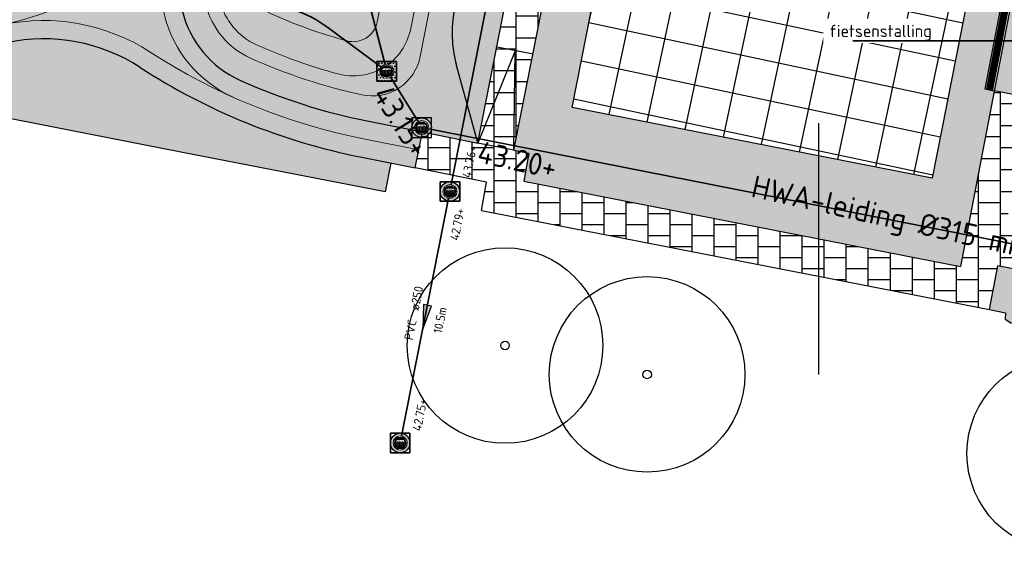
# Model space of a CAD drawing. Header units: metres. Extents: x 186340 to 190086, y 444329 to 445139.
# Tile 3 of 62: x 186425 to 186466, y 444412 to 444433. Entities that reach past the tile are written whole.
import ezdxf
from ezdxf import colors
from ezdxf.entities.mleader import LeaderData, LeaderLine
from ezdxf.enums import TextEntityAlignment as Align
from ezdxf.lldxf.tags import DXFTag
from ezdxf.math import Vec2, Vec3

# ---------------------------------------------------------------- set-up
doc = ezdxf.new("R2010")
doc.units = ezdxf.units.M
doc.set_wipeout_variables(frame=1)
doc.linetypes.add('AM-AS', pattern=[16, 10, -2, 2, -2])
doc.layers.get('0').update_dxf_attribs({"lineweight": 25})
doc.layers.add('B-WE-GR-BOOM-S', color=253, linetype='Continuous', lineweight=25, transparency=0.25)
doc.layers.add('N-WE-AM-AS_WEG-G', color=10, linetype='AM-AS', lineweight=5, plot=False)
for name, color, linetype, lineweight in [('N-WE-AM-CONSTRUCTIELIJN-G', 30, 'Continuous', 25), ('N-WE-GW-TALUD_KRUIN-G', 90, 'Continuous', 18), ('N-WE-GW-TALUD_TEEN-G', 90, 'Continuous', 18), ('N-WE-RI-DRAINAGE_DRAIN-G', 90, 'PR_DR_LINE', 35), ('N-WE-RI-DWA_RIOOLLEIDING-G', 20, 'PR_VWA_LINE', 35), ('N-WE-RI-DWA_RIOOLPUT-S', 20, 'Continuous', 25), ('N-WE-RI-DWA_RIOOLPUT_INSPECTIEPUT_BETON-S', 20, 'Continuous', 25), ('N-WE-RI-DWA_STROOMRICHTING-S', 20, 'Continuous', 25), ('N-WE-RI-HWA-G', 150, 'PR_HWA_LINE', 35), ('N-WE-RI-HWA_BOB-S', 150, 'Continuous', 25), ('N-WE-RI-HWA_RIOOLPUT-S', 150, 'Continuous', 25), ('N-WE-RI-HWA_RIOOLPUT_INSPECTIEPUT_BETON-S', 150, 'Continuous', 25), ('N-WE-RI-ITR_RIOOLPUT-S', 50, 'Continuous', 25), ('N-WE-RI-ITR_RIOOLPUT_INSPECTIEPUT_BETON-S', 50, 'Continuous', 25), ('N-WE-RI-PUTDEKSEL-S', 251, 'Continuous', 5), ('N-WE-VH-VERHARDING_STELCONPLATEN-V', 8, 'Continuous', 25), ('X-XX-AL-T35', 50, 'Continuous', 35)]:
    doc.layers.add(name, color=color, linetype=linetype, lineweight=lineweight)
for name, color, linetype, lineweight, true_color in [('N-WE-GR-GROEN-V', 7, 'Continuous', 25, 0xd2e4d4), ('N-WE-RIO-WADI-V', 7, 'Continuous', 18, 0x79ddfc), ('N-WE-VH-VERHARDING_FIETSPARKEREN-V', 7, 'Continuous', 25, 0xebd5c1), ('N-WE-VH-VERHARDING_TROTTOIR-V', 7, 'Continuous', 25, 0xb2b2ae), ('N-WE-VH-VERHARDING_TROTTOIR_HALFVERHARDING-V', 7, 'Continuous', 25, 0xa57c00)]:
    doc.layers.add(name, color=color, linetype=linetype, lineweight=lineweight, true_color=true_color)
doc.styles.add('NLCS-ISO', font='NLCS-ISO.ttf')
doc.styles.add('NLCS-ISO-ANNOTATIEF-T18', font='NLCS-ISO.ttf', dxfattribs={"height": 1.8})
doc.styles.add('NLCS-ISO-M200-T25', font='NLCS-ISO.ttf', dxfattribs={"height": 0.5})
doc.styles.get("Standard").update_dxf_attribs({"font": 'NLCS-ISO.ttf'})
tags = doc.linetypes.add('PR_DR_LINE', pattern='A,2,-2,2,-2,2,-2,2,-2,2,-2,["DR",NLCS-ISO,S=2,R=0,X=-0.4,Y=-1],-5', length=25).pattern_tags.tags
tags[22] = DXFTag(74, 10)
tags = doc.linetypes.add('PR_HWA_LINE', pattern='A,2,-2,2,-2,2,-2,2,-2,2,-2,["HWA",NLCS-ISO,S=2,R=0,X=-1,Y=-1],-6', length=26).pattern_tags.tags
tags[22] = DXFTag(74, 10)
tags = doc.linetypes.add('PR_VWA_LINE', pattern='A,2,-2,2,-2,2,-2,2,-2,2,-2,["VWA",NLCS-ISO,S=2,R=0,X=-1,Y=-1],-6', length=26).pattern_tags.tags
tags[22] = DXFTag(74, 10)
pattern_1 = [(0, (0, 0), (0.9, 0.45), [0.9, -0.9]), (90, (0, 0), (-0.9, 6e-17), [])]

# ---------------------------------------------------------------- blocks, each defined once
blk = doc.blocks.new('*U4')
for radius in [4, 0.175]:
    blk.add_circle((0, 0), radius)
blk = doc.blocks.new('SRI-PUT_INSPECTIE_ROND_SO')
blk.add_wipeout([(-0.006, 0.358), (0.054, 0.354), (0.11, 0.341), (0.159, 0.321), (0.191, 0.303), (0.228, 0.276), (0.267, 0.239), (0.291, 0.209), (0.311, 0.177), (0.34, 0.113), (0.353, 0.063), (0.358, 0.006), (0.356, -0.039), (0.344, -0.101), (0.326, -0.149), (0.308, -0.183), (0.288, -0.213), (0.256, -0.251), (0.22, -0.283), (0.173, -0.314), (0.136, -0.332), (0.112, -0.34), (0.078, -0.35), (0.036, -0.357), (0.01, -0.358), (-0.028, -0.357), (-0.079, -0.35), (-0.126, -0.336), (-0.171, -0.316), (-0.21, -0.291), (-0.255, -0.252), (-0.28, -0.224), (-0.307, -0.186), (-0.322, -0.158), (-0.342, -0.108), (-0.354, -0.061), (-0.358, -0.022), (-0.356, 0.049), (-0.351, 0.077), (-0.335, 0.128), (-0.323, 0.155), (-0.299, 0.198), (-0.264, 0.243), (-0.229, 0.276), (-0.182, 0.309), (-0.141, 0.33), (-0.107, 0.342), (-0.058, 0.354)])
for points in [[(-0.261, 0.035), (0.261, 0.035)], [(-0.246, 0.096), (-0.246, -0.096)], [(-0.197, 0.175), (0.197, 0.175)], [(-0.176, 0.197), (-0.176, 0.175)], [(-0.176, 0.035), (-0.176, -0.197)], [(-0.106, 0.241), (-0.106, 0.175)], [(-0.106, 0.035), (-0.106, -0.242)], [(-0.097, 0.245), (0.097, 0.245)], [(-0.036, 0.261), (-0.036, 0.245)], [(-0.036, 0.035), (-0.036, -0.175)], [(0.034, 0.261), (0.034, 0.245)], [(0.034, 0.035), (0.034, -0.175)], [(0.104, 0.242), (0.104, 0.175)], [(0.104, 0.035), (0.104, -0.242)], [(0.174, 0.197), (0.174, 0.175)], [(0.174, 0.035), (0.174, -0.197)], [(0.244, 0.098), (0.244, -0.098)], [(-0.261, -0.035), (0.261, -0.035)], [(-0.242, -0.105), (0.241, -0.105)], [(-0.197, -0.175), (0.197, -0.175)], [(-0.097, -0.245), (0.097, -0.245)], [(-0.036, -0.245), (-0.036, -0.261)], [(0.034, -0.245), (0.034, -0.261)]]:
    blk.add_lwpolyline(points)
for points in [[(-0.068, 0.225), (0.067, 0.225), (0.067, 0.195), (-0.068, 0.195)], [(-0.038, 0.202), (-0.01, 0.202), (-0.01, 0.218), (-0.038, 0.218)], [(0.037, 0.202), (0.009, 0.202), (0.009, 0.218), (0.037, 0.218)], [(-0.068, -0.195), (0.067, -0.195), (0.067, -0.225), (-0.068, -0.225)], [(-0.038, -0.218), (-0.01, -0.218), (-0.01, -0.202), (-0.038, -0.202)], [(0.037, -0.218), (0.009, -0.218), (0.009, -0.202), (0.037, -0.202)]]:
    blk.add_lwpolyline(points, close=True)
for radius in [0.359, 0.299, 0.264]:
    blk.add_circle((0, 0), radius)
blk.add_text('PROVIEL', height=0.07).set_placement((0, 0.103), align=Align.MIDDLE_CENTER)
blk = doc.blocks.new('N-SRI-PUT_ITR-SO')
at = {"layer": 'N-WE-RI-ITR_RIOOLPUT_INSPECTIEPUT_BETON-S', "lineweight": -3}
h = blk.add_hatch(dxfattribs=at)
h.set_pattern_fill('DOTS', color=256, scale=0.09375, style=0)
h.set_pattern_definition([(0, (-0.5, -0.50004), (0.074414, 0.148828), [0, -0.148828])])
h.paths.add_polyline_path([(0.5, -0.5), (0.5, 0.5), (-0.5, 0.5), (-0.5, -0.5)])
at = {"layer": 'N-WE-RI-ITR_RIOOLPUT_INSPECTIEPUT_BETON-S', "lineweight": -3, "flags": 128}
for points in [[(-0.5, 0.5), (0.5, 0.5), (0.5, -0.5), (-0.5, -0.5)], [(0.5, -0.5), (0.5, 0.5), (-0.5, 0.5), (-0.5, -0.5)]]:
    blk.add_lwpolyline(points, close=True, dxfattribs=at)
at = {"layer": 'N-WE-RI-PUTDEKSEL-S'}
blk.add_blockref('SRI-PUT_INSPECTIE_ROND_SO', (0, 0), dxfattribs=at)
blk = doc.blocks.new('N-SRI-PUT_HWA-SO')
at = {"layer": 'N-WE-RI-HWA_RIOOLPUT_INSPECTIEPUT_BETON-S', "lineweight": -3}
h = blk.add_hatch(color=256, dxfattribs=at)
h.dxf.hatch_style = 1
h.paths.add_polyline_path([(-0.5, 0, 1), (0.5, 0, 1)])
at = {"layer": 'N-WE-RI-HWA_RIOOLPUT_INSPECTIEPUT_BETON-S', "lineweight": -3, "flags": 128}
blk.add_lwpolyline([(-0.5, -0.5), (0.5, -0.5), (0.5, 0.5), (-0.5, 0.5)], close=True, dxfattribs=at)
at = {"layer": 'N-WE-RI-HWA_RIOOLPUT_INSPECTIEPUT_BETON-S', "lineweight": -3}
blk.add_circle((0, 0), 0.5, dxfattribs=at)
at = {"layer": 'N-WE-RI-PUTDEKSEL-S'}
blk.add_blockref('SRI-PUT_INSPECTIE_ROND_SO', (0, 0), dxfattribs=at)
blk = doc.blocks.new('*U299')
at = {"ltscale": 0.1}
blk.add_hatch(color=256, dxfattribs=at).paths.add_polyline_path([(-2.5, 0), (2.5, -0.83), (2.5, 0.83)])
at = {"ltscale": 0.1, "flags": 128}
blk.add_lwpolyline([(-2.5, 0), (2.5, -0.83), (2.5, 0.83)], close=True, dxfattribs=at)
at = {"ltscale": 0.1, "style": 'NLCS-ISO'}
for tag, p in [('MAT', (-1, 1)), ('BOBL', (-93.76, -4.24))]:
    blk.add_attdef(tag, text='', height=1.8, dxfattribs=at).set_placement(p, align=Align.BOTTOM_RIGHT)
for tag, p in [('DIA', (1, 1)), ('BOBR', (76.86, -4.24))]:
    blk.add_attdef(tag, text='', height=1.8, dxfattribs=at).set_placement(p, align=Align.BOTTOM_LEFT)
blk.add_attdef('LGT', text='', height=1.8, dxfattribs=at).set_placement((0, -2.22), align=Align.TOP_CENTER)
blk = doc.blocks.new('N-SRI-PUT_VWA-SO')
at = {"layer": 'N-WE-RI-DWA_RIOOLPUT_INSPECTIEPUT_BETON-S', "lineweight": -3}
h = blk.add_hatch(color=256, dxfattribs=at)
edge = h.paths.add_edge_path()
edge.add_arc((0, 0), 0.5, 0, 360)
at = {"layer": 'N-WE-RI-DWA_RIOOLPUT_INSPECTIEPUT_BETON-S', "lineweight": -3, "flags": 128}
for points in [[(-0.5, 0.5), (0.5, 0.5), (0.5, -0.5), (-0.5, -0.5)], [(0.5, -0.5), (0.5, 0.5), (-0.5, 0.5), (-0.5, -0.5)]]:
    blk.add_lwpolyline(points, close=True, dxfattribs=at)
at = {"layer": 'N-WE-RI-DWA_RIOOLPUT_INSPECTIEPUT_BETON-S', "lineweight": -3}
blk.add_circle((0, 0), 0.5, dxfattribs=at)
at = {"layer": 'N-WE-RI-PUTDEKSEL-S'}
blk.add_blockref('SRI-PUT_INSPECTIE_ROND_SO', (0, 0), dxfattribs=at)
blk = doc.blocks.new('*U300')
at = {"ltscale": 0.1}
blk.add_hatch(color=256, dxfattribs=at).paths.add_polyline_path([(-2.5, 0), (2.5, -0.83), (2.5, 0.83)])
at = {"ltscale": 0.1, "flags": 128}
blk.add_lwpolyline([(-2.5, 0), (2.5, -0.83), (2.5, 0.83)], close=True, dxfattribs=at)
at = {"ltscale": 0.1, "style": 'NLCS-ISO'}
for tag, p in [('MAT', (-1, 1)), ('BOBL', (-16.52, -4.24))]:
    blk.add_attdef(tag, text='', height=1.8, dxfattribs=at).set_placement(p, align=Align.BOTTOM_RIGHT)
for tag, p in [('DIA', (1, 1)), ('BOBR', (16.63, -4.24))]:
    blk.add_attdef(tag, text='', height=1.8, dxfattribs=at).set_placement(p, align=Align.BOTTOM_LEFT)
blk.add_attdef('LGT', text='', height=1.8, dxfattribs=at).set_placement((0, -2.22), align=Align.TOP_CENTER)

msp = doc.modelspace()

# ---------------------------------------------------------------- hatches: boundary and pattern name
at = {"layer": 'N-WE-GR-GROEN-V', "transparency": 33554687}
h = msp.add_hatch(color=256, dxfattribs=at)
h.dxf.hatch_style = 1
h.paths.add_polyline_path([(186419.881, 444468.503, -0.065773), (186419.403, 444471.278), (186415.022, 444472.623), (186412.939, 444466.779), (186412.431, 444464.01), (186410.922, 444456.324), (186409.63, 444449.81), (186408.407, 444443.629), (186407.012, 444436.614), (186406.953, 444435.931), (186407.158, 444434.746), (186407.681, 444433.693), (186408.625, 444432.742), (186409.447, 444432.344), (186410.076, 444432.205), (186421.664, 444429.957), (186432.081, 444427.919), (186440.44, 444426.294), (186440.67, 444427.472), (186439.416, 444427.723, -0.095093), (186430.426, 444431.383, 0.198959), (186424.969, 444432.395, -0.101729), (186419.431, 444432.359), (186417.358, 444432.771, -0.343609), (186410.325, 444440.909, -0.229307), (186415.671, 444453.55, 0.296492)])
h = msp.add_hatch(color=256, dxfattribs=at)
h.dxf.hatch_style = 1
edge = h.paths.add_edge_path()
edge.add_line((186452.854, 444461.944), (186452.637, 444461.916))
edge.add_arc((186453.799, 444452.739), 9.25, 97.2194, 129.0502)
edge.add_arc((186434.899, 444476.037), 20.75, 307.2315, 309.0502, ccw=False)
edge.add_arc((186442.86, 444457.542), 5, -11.1326, 23.2488, ccw=False)
edge.add_line((186447.766, 444456.577), (186443.275, 444433.756))
edge.add_arc((186448.181, 444432.791), 5, 168.8674, 195.3698)
edge.add_line((186443.36, 444431.465), (186444.238, 444428.29))
edge.add_line((186444.238, 444428.29), (186449.291, 444453.971))
edge.add_line((186449.291, 444453.971), (186451.247, 444453.586))
edge.add_line((186451.247, 444453.586), (186452.854, 444461.944))
h = msp.add_hatch(color=256, dxfattribs=at)
h.dxf.hatch_style = 1
h.paths.add_polyline_path([(186447.454, 444459.516, -0.057274), (186443.379, 444457.099, 0.221058), (186439.373, 444452.482, -0.045208), (186434.43, 444439.737, -0.051404), (186432.925, 444437.353, 0.487595), (186434.528, 444430.85, 0.056263), (186439.71, 444429.194), (186441.968, 444428.743), (186444.232, 444428.291), (186443.36, 444431.465, -0.116156), (186443.275, 444433.756), (186447.766, 444456.577, 0.151153)])
h.paths.add_polyline_path([(186445.339, 444452.533), (186441.49, 444432.973, -0.435341), (186438.505, 444431.121, -0.039005), (186435.183, 444432.31, -0.487595), (186434.184, 444436.364, 0.051404), (186435.864, 444439.026, 0.045208), (186440.911, 444452.041, -0.10568), (186442.023, 444454.125, -0.774163)], flags=16)
h = msp.add_hatch(color=256, dxfattribs=at)
h.dxf.hatch_style = 1
h.paths.add_polyline_path([(186462.809, 444426.851), (186448.092, 444429.747), (186452.436, 444451.823), (186450.474, 444452.21), (186445.709, 444427.996), (186446.312, 444427.876), (186446.111, 444426.725), (186463.969, 444423.234), (186465.333, 444430.43), (186464.96, 444430.502), (186468.452, 444448.662), (186467.154, 444448.927)])
h = msp.add_hatch(color=256, dxfattribs=at)
h.dxf.hatch_style = 1
h.paths.add_polyline_path([(186465.502, 444423.263), (186465.158, 444421.474), (186465.811, 444421.346), (186465.8, 444421.075), (186466.031, 444420.927), (186474.282, 444419.413), (186477.197, 444418.794), (186478.982, 444422.897), (186480.067, 444425.453, 0.062465), (186479.365, 444426.435), (186477.169, 444420.967)])
at = {"layer": 'N-WE-RIO-WADI-V', "transparency": 33554687}
h = msp.add_hatch(color=256, dxfattribs=at)
h.dxf.hatch_style = 1
h.paths.add_polyline_path([(186445.339, 444452.533, 0.774163), (186442.023, 444454.125, 0.10568), (186440.911, 444452.041, -0.045208), (186435.864, 444439.026, -0.051404), (186434.184, 444436.364, 0.487595), (186435.183, 444432.31, 0.039005), (186438.505, 444431.121, 0.435341), (186441.49, 444432.973)])
at = {"layer": 'N-WE-VH-VERHARDING_FIETSPARKEREN-V', "transparency": 33554687}
h = msp.add_hatch(color=256, dxfattribs=at)
h.dxf.hatch_style = 1
h.paths.add_polyline_path([(186470.635, 444447.835), (186468.771, 444448.202), (186465.352, 444430.427), (186467.217, 444430.06)])
at = {"layer": 'N-WE-VH-VERHARDING_STELCONPLATEN-V'}
h = msp.add_hatch(dxfattribs=at)
h.set_pattern_fill('ANSI37', color=256, scale=0.5, angle=33)
h.paths.add_polyline_path([(186467.153, 444448.923), (186452.436, 444451.823), (186448.092, 444429.747), (186462.809, 444426.851)])
at = {"layer": 'N-WE-VH-VERHARDING_TROTTOIR-V'}
h = msp.add_hatch(dxfattribs=at)
h.set_pattern_fill('AVH-TEGEL_300X300_HALFST-SO', color=256, scale=3, pattern_type=2)
h.set_pattern_definition(pattern_1)
edge = h.paths.add_edge_path()
edge.add_line((186458.477, 444479.011), (186458.351, 444478.716))
edge.add_line((186458.351, 444478.716), (186475.873, 444471.244))
edge.add_line((186475.873, 444471.244), (186475.677, 444470.784))
edge.add_line((186475.677, 444470.784), (186475.088, 444469.404))
edge.add_line((186475.088, 444469.404), (186471.288, 444449.643))
edge.add_line((186471.288, 444449.643), (186470.929, 444447.777))
edge.add_line((186470.929, 444447.777), (186470.635, 444447.835))
edge.add_line((186470.635, 444447.835), (186467.198, 444430.064))
edge.add_line((186467.198, 444430.064), (186468.964, 444429.716))
edge.add_line((186468.964, 444429.716), (186476.281, 444467.661))
edge.add_arc((186477.41, 444467.444), 1.15, 109.1145, 169.1145, ccw=False)
edge.add_line((186477.034, 444468.531), (186481.232, 444469.986))
edge.add_arc((186480.953, 444470.789), 0.85, 289.1145, 351.0032)
edge.add_arc((186477.003, 444471.414), 4.85, 351.0032, 405.9666)
edge.add_arc((186479.783, 444474.29), 0.85, 45.9666, 156.9031)
edge.add_line((186479.001, 444474.624), (186477.426, 444470.93))
edge.add_line((186477.426, 444470.93), (186458.477, 444479.011))
h = msp.add_hatch(dxfattribs=at)
h.set_pattern_fill('AVH-TEGEL_300X300_HALFST-SO', color=256, scale=3, pattern_type=2)
h.set_pattern_definition(pattern_1)
h.paths.add_polyline_path([(186471.288, 444449.643), (186449.291, 444453.971), (186444.238, 444428.29), (186445.709, 444427.996), (186450.474, 444452.21), (186471.007, 444448.179)])
h = msp.add_hatch(dxfattribs=at)
h.set_pattern_fill('AVH-TEGEL_300X300_HALFST-SO', color=256, scale=3, pattern_type=2)
h.set_pattern_definition(pattern_1)
h.paths.add_polyline_path([(186479.365, 444426.435, 0.04531), (186478.714, 444427.023), (186476.148, 444428.949, -0.043182), (186475.615, 444429.426), (186475.422, 444428.445), (186468.983, 444429.712), (186467.217, 444430.06), (186465.352, 444430.427), (186463.969, 444423.234), (186446.111, 444426.725), (186446.312, 444427.876), (186445.709, 444427.996), (186444.238, 444428.29), (186441.968, 444428.743), (186441.674, 444427.272), (186444.582, 444426.692), (186444.38, 444425.535), (186465.158, 444421.474), (186465.502, 444423.263), (186477.169, 444420.967)])
h.paths.add_polyline_path([(186465.786, 444424.736), (186466.541, 444428.664), (186477.757, 444426.457), (186476.24, 444422.679)], flags=16)
at = {"layer": 'N-WE-VH-VERHARDING_TROTTOIR_HALFVERHARDING-V'}
h = msp.add_hatch(dxfattribs=at)
h.set_pattern_fill('GRAVEL', color=256, scale=0.025)
h.set_pattern_definition([(228.0127875, (0.4572, 0.635), (-5.080000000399, -5.7149999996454), [0.08543036, -8.4576209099]), (184.969741, (0.40005, 0.5715), (7.6199999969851, 0.6350000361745), [0.14660118, -14.5135122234]), (132.5104471, (0.254, 0.5588), (6.350000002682, -6.9849999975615), [0.10337038, -10.2336806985]), (267.273689, (0.00635, 0.40005), (0.63500000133, 12.6999999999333), [0.13350113, -13.2166093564]), (292.83365418, (0, 0.2667), (-3.1750000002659, 7.6199999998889), [0.130908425, -12.9599519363]), (357.273689, (0.0508, 0.14605), (-12.6999999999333, 0.63500000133), [0.13350113, -13.2166093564]), (37.69424047, (0.18415, 0.1397), (-8.254999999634, -6.3500000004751), [0.176548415, -17.4782788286]), (72.25532837, (0.32385, 0.24765), (4.4450000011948, 13.9699999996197), [0.16667988, -16.5013141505]), (121.42956562, (0.37465, 0.4064), (-5.0800000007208, 8.2549999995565), [0.13395325, -13.2613864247]), (175.2363583, (0.3048, 0.5207), (6.9849999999, -0.6350000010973), [0.15292832, -7.4934842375]), (222.3974378, (0.1524, 0.5334), (-7.6199999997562, -6.985000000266), [0.19776948, -19.57919312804]), (138.81407483, (0.635, 0.3937), (-4.4449999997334, 3.81000000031), [0.067501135, -6.6826414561]), (171.4692344, (0.5842, 0.43815), (8.2550000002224, -1.2699999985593), [0.128420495, -12.7136597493]), (225, (0.4572, 0.4572), (-9e-17, -0.635), [0.089802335, -0.8082232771]), (203.19859051, (0.41275, 0.5334), (3.175000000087, 1.269999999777), [0.04836033, -4.7876555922]), (291.80140949, (0.3683, 0.51435), (-0.635000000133, 1.904999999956), [0.068391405, -3.3511882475]), (30.96375653, (0.3937, 0.45085), (1.905000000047, 1.26999999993), [0.111079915, -3.5915745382]), (161.56505118, (0.48895, 0.508), (1.27000000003, -0.63499999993), [0.080321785, -1.9277245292]), (16.389540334, (0, 0.51435), (6.35, 1.905), [0.112522, -11.1397066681]), (70.34617594, (0.10795, 0.5461), (-2.5400000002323, -6.9849999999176), [0.094399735, -9.34555391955]), (293.19859051, (0.48895, 0.635), (-1.269999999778, 3.175000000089), [0.096720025, -4.7392958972]), (343.61045967, (0.52705, 0.5461), (-6.350000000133, 1.9049999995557), [0.112522, -11.1397066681]), (339.44395478, (0, 0.12065), (-3.175, 1.27), [0.1085088, -5.3169335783]), (294.7751406, (0.1016, 0.08255), (-3.1750000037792, 6.984999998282), [0.09091803, -9.0008983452]), (66.80140949, (0.4953, 0), (1.2699999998, 3.17500000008), [0.096720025, -4.7392958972]), (17.35402464, (0.5334, 0.0889), (-8.2549999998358, -2.540000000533), [0.106445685, -10.53809399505]), (69.44395478, (0.18415, 0), (-1.270000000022, -3.174999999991), [0.0542544, -5.3711879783]), (101.309932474, (0.4572, 0), (-0.635, 2.54), [0.03237865, -3.2054987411]), (165.963756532, (0.45085, 0.03175), (1.905, -0.635), [0.130908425, -2.4872636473]), (186.00900596, (0.32385, 0.0635), (6.3499999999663, 0.6350000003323), [0.12131675, -12.0103412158]), (303.69006753, (0.3937, 0.3937), (-0.63500000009, 1.269999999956), [0.09158097, -2.1979440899]), (353.15722659, (0.4445, 0.3175), (10.7950000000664, -1.2699999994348), [0.15988919, -15.82900226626]), (60.9453959, (0.60325, 0.29845), (-2.54000000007, -4.44499999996), [0.06537706, -6.4723480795]), (90, (0.635, 0.3556), (-0.635, 0.635), [0.0381, -0.5969]), (120.25643716, (0.31115, 0.08255), (2.5399999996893, -4.4450000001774), [0.08821674, -8.7334851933]), (48.0127875, (0.2667, 0.15875), (5.080000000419, 5.7149999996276), [0.17086072, -8.3721905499]), (0, (0.381, 0.28575), (0.635, 0.635), [0.1651, -0.4699]), (325.3048465, (0.5461, 0.28575), (6.3500000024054, -4.4449999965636), [0.10040239, -9.939829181]), (254.0546041, (0.62865, 0.2286), (-0.634999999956, -2.540000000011), [0.09245727, -4.5304125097]), (207.64597536, (0.60325, 0.1397), (-12.0650000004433, -6.3499999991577), [0.150536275, -14.9031161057]), (175.42607874, (0.4699, 0.06985), (-8.2549999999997, 0.6349999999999), [0.159257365, -15.7664616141])])
h.paths.add_polyline_path([(186443.379, 444457.099, 0.057274), (186447.454, 444459.516, 0.075782), (186446.657, 444460.795, -0.059093), (186442.766, 444458.468, -0.129109), (186433.119, 444456.87), (186427.512, 444457.391, 0.037934), (186425.126, 444457.431, -0.489206), (186421.742, 444461.289, 0.123649), (186421.313, 444468.949, -0.051363), (186420.938, 444470.807), (186419.403, 444471.278, 0.065773), (186419.881, 444468.503, -0.296492), (186415.671, 444453.55, 0.229307), (186410.325, 444440.909, 0.343609), (186417.358, 444432.771), (186419.431, 444432.359, 0.101729), (186424.969, 444432.395, -0.198959), (186430.426, 444431.383, 0.095093), (186439.416, 444427.723), (186441.674, 444427.272), (186441.968, 444428.743), (186439.71, 444429.194, -0.056263), (186434.528, 444430.85, -0.487595), (186432.925, 444437.353, 0.051404), (186434.43, 444439.737, 0.045208), (186439.373, 444452.482, -0.221058)])
h.paths.add_polyline_path([(186437.791, 444452.413, -0.04351), (186433.086, 444440.404, -0.229182), (186424.657, 444433.863, -0.101729), (186419.724, 444433.83), (186417.651, 444434.242, -0.343609), (186411.823, 444440.985, -0.456852), (186427.373, 444455.897), (186432.98, 444455.376, 0.031135), (186435.561, 444455.298, -0.510811)], flags=16)
h.paths.add_polyline_path([(186434.03, 444449.269), (186431.979, 444445.835), (186425.54, 444449.68), (186427.591, 444453.114)], flags=0)

# ---------------------------------------------------------------- linework, layer by layer
at = {"layer": 'N-WE-AM-AS_WEG-G'}
msp.add_line((186439.563, 444428.458), (186441.821, 444428.007), dxfattribs=at)
for centre, radius, start, end in [((186422.111, 444445.845), 13, 281.9938, 333.6268), ((186436.268, 444434.728), 5, 141.8563, 245.8309), ((186426.475, 444425.304), 8, 56.9835, 101.9938), ((186444.456, 444452.975), 25, 236.9835, 258.7118)]:
    msp.add_arc(centre, radius, start, end, dxfattribs=at)
at = {"layer": 'N-WE-AM-CONSTRUCTIELIJN-G'}
for p, q in [((186444.238, 444428.29), (186449.291, 444453.971)), ((186445.709, 444427.996), (186450.474, 444452.21)), ((186468.452, 444448.662), (186464.96, 444430.502)), ((186468.771, 444448.202), (186463.969, 444423.234)), ((186446.492, 444431.919), (186445.021, 444432.212)), ((186444.232, 444428.291), (186443.36, 444431.465)), ((186464.96, 444430.502), (186465.333, 444430.43)), ((186467.217, 444430.06), (186465.352, 444430.427)), ((186439.71, 444429.194), (186441.968, 444428.743)), ((186441.674, 444427.272), (186441.968, 444428.743)), ((186445.709, 444427.996), (186444.238, 444428.29)), ((186445.709, 444427.996), (186446.312, 444427.876)), ((186439.416, 444427.723), (186441.674, 444427.272)), ((186446.312, 444427.876), (186446.111, 444426.725)), ((186446.111, 444426.725), (186463.969, 444423.234)), ((186477.169, 444420.967), (186465.496, 444423.264))]:
    msp.add_line(p, q, dxfattribs=at)
at = {"layer": 'N-WE-AM-CONSTRUCTIELIJN-G', "flags": 128}
for points in [[(186440.67, 444427.472), (186440.44, 444426.294), (186432.081, 444427.919), (186421.664, 444429.957), (186410.076, 444432.205), (186409.447, 444432.344), (186408.625, 444432.742), (186407.681, 444433.693), (186407.158, 444434.746), (186406.953, 444435.931), (186407.012, 444436.614), (186408.407, 444443.629), (186409.63, 444449.81), (186410.922, 444456.324), (186412.431, 444464.01), (186412.939, 444466.779)], [(186452.436, 444451.824), (186467.154, 444448.927), (186462.809, 444426.851), (186448.092, 444429.747), (186452.436, 444451.824)], [(186445.756, 444432.066), (186444.238, 444428.29)], [(186445.709, 444427.996), (186445.756, 444432.066)], [(186441.968, 444428.743), (186444.238, 444428.29)], [(186444.38, 444425.535), (186444.582, 444426.692), (186441.674, 444427.272)], [(186444.38, 444425.535), (186465.158, 444421.474), (186465.502, 444423.263)], [(186465.158, 444421.474), (186465.811, 444421.346), (186465.8, 444421.075), (186466.031, 444420.927), (186474.282, 444419.413), (186477.197, 444418.794), (186478.982, 444422.897), (186480.067, 444425.453)]]:
    msp.add_lwpolyline(points, dxfattribs=at)
at = {"layer": 'N-WE-AM-CONSTRUCTIELIJN-G', "const_width": 0.3, "flags": 128}
msp.add_lwpolyline([(186470.968, 444447.973), (186468.612, 444448.437), (186465.156, 444430.465)], dxfattribs=at)
at = {"layer": 'N-WE-AM-CONSTRUCTIELIJN-G'}
for centre, radius, start, end in [((186436.268, 444434.728), 4.25, 141.8563, 245.8309), ((186448.181, 444432.791), 5, 168.8674, 195.3698), ((186426.475, 444425.304), 7.25, 56.9835, 101.9938), ((186444.456, 444452.975), 25.75, 236.9835, 258.7118), ((186444.456, 444452.975), 24.25, 245.8309, 258.7118)]:
    msp.add_arc(centre, radius, start, end, dxfattribs=at)
at = {"layer": 'N-WE-GW-TALUD_KRUIN-G', "flags": 128}
msp.add_lwpolyline([(186441.877, 444431.829), (186446.198, 444453.787, 0.642235), (186443.244, 444455.91, 0.195618), (186440.334, 444452.206, -0.045208), (186435.326, 444439.293, -0.051404), (186433.712, 444436.735, 0.487595), (186434.937, 444431.763, 0.051652), (186439.487, 444430.262, 0.420409)], format="xyb", close=True, dxfattribs=at)
at = {"layer": 'N-WE-GW-TALUD_TEEN-G', "flags": 128}
msp.add_lwpolyline([(186440.117, 444433.243), (186443.966, 444452.803, 0.774163), (186443.093, 444453.222, 0.10568), (186442.256, 444451.655, -0.045208), (186437.118, 444438.405, -0.051404), (186435.285, 444435.5, 0.487595), (186435.756, 444433.587, 0.039005), (186438.873, 444432.471, 0.435341)], format="xyb", close=True, dxfattribs=at)
at = {"layer": 'N-WE-RI-DRAINAGE_DRAIN-G', "flags": 128}
for points in [[(186440.506, 444431.227), (186439.686, 444434.452, -0.114483), (186439.639, 444436.712), (186442.037, 444448.133, 0.165524), (186441.803, 444450.052), (186437.331, 444459.33, 0.246312), (186435.093, 444460.991), (186428.728, 444461.99, 0.138286), (186427.111, 444461.796), (186425.057, 444460.942)], [(186421.559, 444452.021), (186417.401, 444442.671, 0.254475), (186417.63, 444439.812), (186420.436, 444435.513, 0.250141), (186422.912, 444434.153), (186435.175, 444434.005, -0.158122), (186438.098, 444433.018), (186440.506, 444431.227)]]:
    msp.add_lwpolyline(points, format="xyb", dxfattribs=at)
at = {"layer": 'N-WE-RI-DWA_RIOOLLEIDING-G'}
for p, q in [((186450.713, 444465.078), (186443.083, 444426.306)), ((186443.091, 444426.305), (186441.058, 444416.015))]:
    msp.add_line(p, q, dxfattribs=at)
at = {"layer": 'N-WE-RI-HWA-G'}
for p, q in [((186441.938, 444428.92), (186440.506, 444431.227)), ((186473.663, 444422.677), (186441.938, 444428.92))]:
    msp.add_line(p, q, dxfattribs=at)
at = {"layer": 'N-WE-RIO-WADI-V', "color": 7, "true_color": 0xdbf3ff, "transparency": 33554687, "flags": 128}
msp.add_lwpolyline([(186441.49, 444432.973), (186445.339, 444452.533, 0.774163), (186442.023, 444454.125, 0.10568), (186440.911, 444452.041, -0.045208), (186435.864, 444439.026, -0.051404), (186434.184, 444436.364, 0.487595), (186435.183, 444432.31, 0.039005), (186438.505, 444431.121, 0.435341)], format="xyb", close=True, dxfattribs=at)
at = {"layer": 'N-WE-VH-VERHARDING_TROTTOIR_HALFVERHARDING-V'}
msp.add_line((186458.171, 444418.816), (186458.171, 444429.101), dxfattribs=at)

# ---------------------------------------------------------------- block references
at = {"layer": 'B-WE-GR-BOOM-S'}
for p in [(186445.344, 444420.001), (186451.156, 444418.822), (186468.234, 444415.582)]:
    msp.add_blockref('*U4', p, dxfattribs=at)
at = {"layer": 'N-WE-RI-DWA_STROOMRICHTING-S', "xscale": 0.2, "yscale": 0.2, "zscale": 0.2, "rotation": 78.86742070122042}
msp.add_blockref('*U299', (186447.092, 444446.68), dxfattribs=at).add_auto_attribs({'MAT': 'PVC', 'DIA': 'ø250', 'LGT': '39.5m', 'BOBL': '43.76+', 'BOBR': '43.92+'})

# ---------------------------------------------------------------- texts
at = {"layer": 'N-WE-RI-HWA_BOB-S', "char_height": 0.9, "width": 7.18911, "attachment_point": 1, "style": 'NLCS-ISO-ANNOTATIEF-T18'}
for s, insert, rotation in [('43.15+', (186440.663, 444430.754), 301.8158), ('43.20+', (186444.35, 444428.386), 347.7344)]:
    msp.add_mtext(s, dxfattribs=dict(at, insert=insert, rotation=rotation))

# ---------------------------------------------------------------- next in the draw order: block references
at = {"layer": 'N-WE-RI-DWA_RIOOLPUT-S', "xscale": 0.8, "yscale": 0.8, "zscale": 0.8}
msp.add_blockref('N-SRI-PUT_VWA-SO', (186443.091, 444426.305), dxfattribs=at)
at = {"layer": 'N-WE-RI-HWA_RIOOLPUT-S', "xscale": 0.8, "yscale": 0.8, "zscale": 0.8}
msp.add_blockref('N-SRI-PUT_HWA-SO', (186441.938, 444428.92), dxfattribs=at)
at = {"layer": 'N-WE-RI-ITR_RIOOLPUT-S', "xscale": 0.8, "yscale": 0.8, "zscale": 0.8}
msp.add_blockref('N-SRI-PUT_ITR-SO', (186440.506, 444431.227), dxfattribs=at)

# ---------------------------------------------------------------- next in the draw order: leaders
at = {"layer": 'X-XX-AL-T35'}
ml = msp.add_multileader_mtext('Standard', dxfattribs=at)
ml.set_content('fietsenstalling', color=256, style='NLCS-ISO-M200-T25')
ml.set_leader_properties(color=256, linetype='ByLayer', lineweight=-1)
ml.build(insert=Vec2(0, 0))
ml.multileader.update_dxf_attribs({"text_left_attachment_type": 5, "text_right_attachment_type": 5, "dogleg_length": 0.5, "arrow_head_size": 0.5})
ctx = ml.context
ctx.base_point, ctx.char_height, ctx.arrow_head_size, ctx.landing_gap_size, ctx.plane_origin = Vec3(186458.425, 444432.476), 0.5, 0.5, 0.18, Vec3(186470.032, 444426.401)
ctx.left_attachment, ctx.right_attachment = 5, 5
notes = []
notes.append((ctx, [(0, (1, 1, 0), (186466.525, 444432.476), (-1, 0), 3.44, [(0, [(186470.032, 444426.401)], 0, [])])]))
ctx.mtext.insert, ctx.mtext.width, ctx.mtext.flow_direction = Vec3(186458.605, 444433.126), 3.305, 5
ctx.mtext.has_bg_fill, ctx.mtext.bg_color, ctx.mtext.bg_scale_factor, ctx.mtext.bg_transparency, ctx.mtext.use_window_bg_color = 1, -1027028792, 1.5, 0, 1
for ctx, leaders in notes:
    for number, flags, end, landing, length, lines in leaders:
        leader = LeaderData()
        leader.index, (leader.has_last_leader_line, leader.has_dogleg_vector, leader.attachment_direction) = number, flags
        leader.last_leader_point, leader.dogleg_vector, leader.dogleg_length = Vec3(end), Vec3(landing), length
        for number, points, colour, breaks in lines:
            line = LeaderLine()
            line.index, line.vertices, line.color, line.breaks = number, Vec3.list(points), colors.encode_raw_color(colour), breaks
            leader.lines.append(line)
        ctx.leaders.append(leader)

# ---------------------------------------------------------------- next in the draw order: block references
at = {"layer": 'N-WE-RI-DWA_STROOMRICHTING-S', "xscale": 0.2, "yscale": 0.2, "zscale": 0.2, "rotation": 78.86742070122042}
msp.add_blockref('*U300', (186442.075, 444421.16), dxfattribs=at).add_auto_attribs({'MAT': 'PVC', 'DIA': 'ø250', 'LGT': '10.5m', 'BOBL': '42.75+', 'BOBR': '42.79+'})

# ---------------------------------------------------------------- next in the draw order: texts
at = {"layer": 'N-WE-RI-HWA_BOB-S', "insert": (186455.56, 444426.979), "char_height": 0.9, "width": 11.02531, "attachment_point": 1, "rotation": 347.3783, "style": 'NLCS-ISO-ANNOTATIEF-T18'}
msp.add_mtext('HWA-leiding %%C315 mm', dxfattribs=at)

# ---------------------------------------------------------------- next in the draw order: block references
at = {"layer": 'N-WE-RI-DWA_RIOOLPUT-S', "xscale": 0.8, "yscale": 0.8, "zscale": 0.8}
msp.add_blockref('N-SRI-PUT_VWA-SO', (186441.058, 444416.015), dxfattribs=at)

doc.saveas('drawing.dxf')
